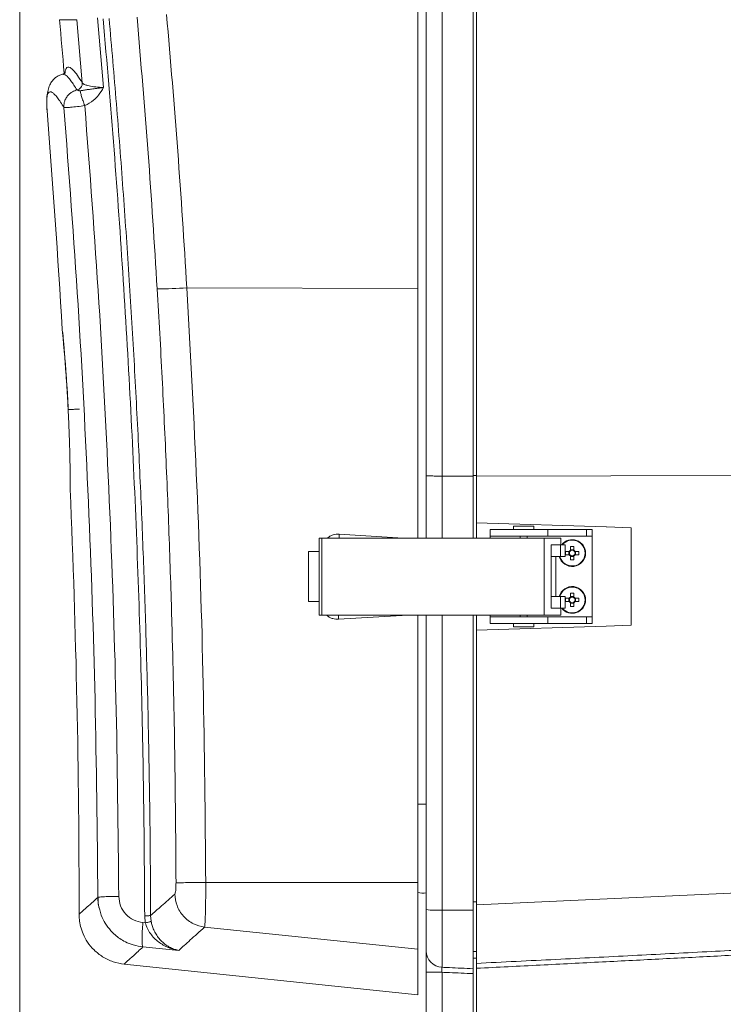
# Model space of a CAD drawing. Header units: millimetres. Extents: x 0 to 594, y 0 to 420.
# Tile 57 of 76: x 247 to 289, y 239 to 298. Entities that reach past the tile are written whole.
import ezdxf

# ---------------------------------------------------------------- set-up
doc = ezdxf.new("R2010")
doc.units = ezdxf.units.MM
doc.styles.add('SLDTEXTSTYLE1', font='TXT', dxfattribs={"width": 0.605})
doc.dimstyles.new('SLDDIMSTYLE1', dxfattribs={"dimtxt": 2.568319, "dimasz": 3.3, "dimexe": 0, "dimexo": 0.0625, "dimgap": 0.64208, "dimtad": 1, "dimdec": 0, "dimlfac": 5, "dimrnd": 1e-09, "dimzin": 12, "dimdsep": 46, "dimtxsty": 'SLDTEXTSTYLE1', "dimsah": 1, "dimcen": 0.09, "dimadec": 0, "dimazin": 3, "dimtfac": 1, "dimtdec": 1, "dimtofl": 0, "dimtmove": 0, "dimatfit": 3, "dimfxl": 1, "dimfrac": 2, "dimtolj": 1, "dimtzin": 12, "dimarcsym": 0})

# ---------------------------------------------------------------- blocks, each defined once
blk = doc.blocks.new('_D_6')
at = {"color": 7, "linetype": 'Continuous', "lineweight": 0}
for p, q in [((330.793, 372.004), (330.793, 209.104)), ((246.705, 327.56), (246.705, 209.104)), ((284.585, 214.636), (283.997, 214.636)), ((283.997, 214.636), (283.997, 210.692)), ((292.914, 214.636), (293.502, 214.636)), ((293.502, 214.636), (293.502, 210.692)), ((283.997, 210.692), (284.585, 210.692)), ((293.502, 210.692), (292.914, 210.692)), ((246.705, 210.104), (330.793, 210.104))]:
    blk.add_line(p, q, dxfattribs=at)
for points in [[(246.705, 210.104), (250.005, 209.604), (250.005, 210.604)], [(330.793, 210.104), (327.493, 210.604), (327.493, 209.604)]]:
    blk.add_solid(points, dxfattribs=at)
at = {"color": 7, "linetype": 'Continuous', "lineweight": 0, "char_height": 2.6458, "attachment_point": 1, "style": 'SLDTEXTSTYLE1'}
for s, insert in [('420', (285.81, 218.635)), ('16,6', (285.32, 214.103))]:
    blk.add_mtext(s, dxfattribs=dict(at, insert=insert))

msp = doc.modelspace()

# ---------------------------------------------------------------- linework, layer by layer
at = {"color": 7, "linetype": 'Continuous', "lineweight": 15}
for p, q in [((270.493, 342.604), (270.493, 282.107)), ((270.993, 270.926), (270.993, 342.604)), ((273.793, 270.901), (273.793, 342.604)), ((273.993, 341.695), (273.993, 270.904)), ((251.722, 294.113), (251.362, 298.281)), ((250.445, 294.389), (250.118, 298.166)), ((249.271, 294.908), (249.274, 294.907)), ((256.695, 282.148), (270.493, 282.107)), ((270.493, 267.204), (270.493, 282.107)), ((270.993, 267.204), (270.993, 270.926)), ((271.941, 270.903), (273.793, 270.901)), ((273.793, 267.204), (273.793, 270.901)), ((273.993, 270.904), (296.625, 270.947)), ((273.993, 270.904), (273.993, 268.112)), ((273.993, 268.112), (281.74, 267.864)), ((273.993, 267.204), (273.993, 268.112)), ((273.993, 268.112), (281.74, 267.864)), ((274.819, 267.304), (274.819, 267.704)), ((274.819, 267.704), (278.272, 267.704)), ((276.219, 267.904), (276.219, 267.704)), ((276.819, 267.904), (276.219, 267.904)), ((277.419, 267.904), (276.819, 267.904)), ((277.419, 267.704), (277.419, 267.904)), ((278.272, 267.304), (278.272, 267.704)), ((278.272, 267.704), (280.583, 267.704)), ((280.583, 267.704), (280.583, 267.304)), ((280.583, 267.704), (280.919, 267.704)), ((280.919, 267.704), (280.919, 267.304)), ((281.74, 267.864), (281.768, 267.863)), ((281.74, 267.864), (281.768, 267.863)), ((281.768, 267.863), (283.239, 267.816)), ((281.768, 267.863), (283.239, 267.816)), ((264.593, 267.204), (264.593, 262.604)), ((264.751, 267.204), (264.593, 267.204)), ((264.751, 267.204), (264.751, 262.604)), ((278.046, 267.204), (264.751, 267.204)), ((274.819, 267.304), (278.272, 267.304)), ((274.819, 267.204), (274.819, 267.304)), ((276.619, 267.304), (276.619, 267.204)), ((277.019, 267.204), (277.019, 267.304)), ((278.046, 262.604), (278.046, 267.204)), ((279.034, 267.204), (278.046, 267.204)), ((280.583, 267.304), (278.272, 267.304)), ((279.034, 266.804), (279.034, 267.204)), ((280.583, 267.304), (280.919, 267.304)), ((280.919, 267.304), (280.919, 262.504)), ((278.458, 263.004), (278.458, 266.804)), ((278.47, 266.804), (279.024, 266.804)), ((279.024, 266.104), (279.024, 266.804)), ((279.024, 266.804), (279.307, 266.804)), ((279.307, 266.804), (279.307, 266.104)), ((279.616, 266.701), (279.616, 266.478)), ((279.822, 266.501), (279.616, 266.501)), ((279.822, 266.478), (279.822, 266.701)), ((263.956, 266.404), (263.956, 263.404)), ((264.593, 266.404), (263.956, 266.404)), ((278.458, 266.104), (279.024, 266.104)), ((278.741, 263.704), (278.741, 266.104)), ((279.024, 266.104), (279.307, 266.104)), ((279.545, 266.407), (279.322, 266.407)), ((279.322, 266.201), (279.545, 266.201)), ((279.522, 266.407), (279.522, 266.201)), ((279.616, 266.131), (279.616, 265.907)), ((279.616, 266.108), (279.822, 266.108)), ((279.822, 265.907), (279.822, 266.131)), ((280.116, 266.407), (279.892, 266.407)), ((279.892, 266.201), (280.116, 266.201)), ((279.915, 266.201), (279.915, 266.407)), ((279.024, 263.704), (278.458, 263.704)), ((279.024, 263.004), (279.024, 263.704)), ((279.307, 263.704), (279.024, 263.704)), ((279.307, 263.704), (279.307, 263.004)), ((279.545, 263.607), (279.322, 263.607)), ((279.522, 263.607), (279.522, 263.401)), ((279.616, 263.901), (279.616, 263.678)), ((279.822, 263.701), (279.616, 263.701)), ((279.822, 263.678), (279.822, 263.901)), ((280.116, 263.607), (279.892, 263.607)), ((279.915, 263.401), (279.915, 263.607)), ((263.956, 263.404), (264.593, 263.404)), ((279.024, 263.004), (278.47, 263.004)), ((279.307, 263.004), (279.024, 263.004)), ((279.034, 262.604), (279.034, 263.004)), ((279.322, 263.401), (279.545, 263.401)), ((279.616, 263.331), (279.616, 263.107)), ((279.616, 263.308), (279.822, 263.308)), ((279.822, 263.107), (279.822, 263.331)), ((279.892, 263.401), (280.116, 263.401)), ((264.751, 262.604), (264.593, 262.604)), ((264.751, 262.604), (278.046, 262.604)), ((270.493, 246.632), (270.493, 262.604)), ((270.993, 245.003), (270.993, 262.604)), ((273.793, 244.964), (273.793, 262.604)), ((273.993, 261.692), (273.993, 262.604)), ((274.819, 262.504), (274.819, 262.604)), ((274.819, 262.104), (274.819, 262.504)), ((274.819, 262.504), (278.272, 262.504)), ((276.619, 262.604), (276.619, 262.504)), ((277.019, 262.504), (277.019, 262.604)), ((278.046, 262.604), (279.034, 262.604)), ((278.272, 262.104), (278.272, 262.504)), ((278.272, 262.504), (280.583, 262.504)), ((280.583, 262.504), (280.583, 262.104)), ((280.583, 262.504), (280.919, 262.504)), ((280.919, 262.504), (280.919, 262.104)), ((281.74, 261.941), (273.993, 261.692)), ((281.74, 261.941), (273.993, 261.692)), ((278.272, 262.104), (274.819, 262.104)), ((276.219, 262.104), (276.219, 261.904)), ((276.219, 261.904), (277.419, 261.904)), ((277.419, 261.904), (277.419, 262.104)), ((280.583, 262.104), (278.272, 262.104)), ((280.919, 262.104), (280.583, 262.104)), ((281.759, 261.941), (281.74, 261.941)), ((281.759, 261.941), (281.74, 261.941)), ((283.239, 261.989), (281.759, 261.941)), ((283.239, 261.989), (281.759, 261.941)), ((273.993, 261.692), (273.993, 245.289)), ((270.493, 246.632), (257.823, 246.623)), ((270.493, 246.632), (270.493, 242.633)), ((291.528, 246.103), (273.993, 245.289)), ((291.528, 246.103), (273.993, 245.289)), ((251.397, 245.737), (251.376, 245.733)), ((273.993, 241.791), (273.993, 245.289)), ((270.993, 242.54), (270.993, 245.003)), ((271.941, 244.967), (273.793, 244.964)), ((271.941, 244.967), (271.941, 241.558)), ((273.793, 241.477), (273.793, 244.964)), ((254.071, 244.231), (254.213, 244.217)), ((254.174, 244.634), (254.213, 244.217)), ((254.531, 244.653), (254.563, 244.305)), ((270.493, 242.633), (257.753, 243.963)), ((254.071, 242.777), (256.206, 242.57)), ((270.493, 242.633), (270.493, 239.904)), ((252.942, 241.749), (270.493, 239.904)), ((270.993, 231.474), (270.993, 241.259)), ((271.941, 241.262), (271.941, 231.45)), ((273.793, 231.353), (273.793, 241.183)), ((273.993, 241.499), (273.993, 231.446))]:
    msp.add_line(p, q, dxfattribs=at)
at = {"color": 8, "linetype": 'Continuous', "lineweight": 15}
for p, q in [((271.941, 342.604), (271.941, 270.903)), ((249.084, 298.166), (250.118, 298.166)), ((271.941, 270.903), (271.941, 267.204)), ((273.793, 270.933), (273.993, 270.933)), ((265.8, 267.434), (269.619, 267.204)), ((269.896, 262.604), (265.765, 262.352)), ((271.941, 262.604), (271.941, 244.967)), ((273.793, 245.464), (273.993, 245.464)), ((273.793, 242.51), (273.993, 242.499)), ((273.793, 242.103), (273.993, 242.103))]:
    msp.add_line(p, q, dxfattribs=at)
at = {"color": 7, "linetype": 'Continuous', "lineweight": 15}
for centre, radius, start, end in [((-347.744, 244.904), 599.2, 4.791978, 5.099689), ((-347.744, 244.904), 598, 3.331564, 4.585771), ((254.856, 307.432), 25.351, 270.15043, 274.16113), ((-347.744, 244.904), 598, 359.985573, 2.413994), ((279.719, 266.304), 0.8, 0, 141.31781), ((279.719, 266.304), 0.202, 120.68693, 149.31307), ((279.719, 263.827), 2.876, 87.94769, 92.05231), ((279.719, 266.304), 0.17, 52.7589, 127.2411), ((279.719, 266.304), 0.202, 30.68693, 59.31307), ((279.719, 266.304), 0.8, 194.47751, 0), ((282.196, 266.304), 2.876, 177.94769, 182.05231), ((279.719, 266.304), 0.202, 210.68693, 239.31307), ((279.719, 266.304), 0.17, 142.7589, 217.2411), ((279.719, 266.304), 0.17, 127.2411, 142.7589), ((279.719, 266.304), 0.17, 217.2411, 232.7589), ((279.719, 266.304), 0.17, 232.7589, 307.2411), ((279.719, 268.782), 2.876, 267.94769, 272.05231), ((279.719, 266.304), 0.17, 37.2411, 52.7589), ((279.719, 266.304), 0.17, 307.2411, 322.7589), ((279.719, 266.304), 0.202, 300.68693, 329.31307), ((279.719, 266.304), 0.17, 322.7589, 37.2411), ((277.241, 266.304), 2.876, 357.94769, 2.05231), ((279.719, 263.504), 0.8, 0, 165.52249), ((282.196, 263.504), 2.876, 177.94769, 182.05231), ((279.719, 263.504), 0.202, 120.68693, 149.31307), ((279.719, 263.504), 0.17, 142.7589, 217.2411), ((279.719, 263.504), 0.17, 127.2411, 142.7589), ((279.719, 261.027), 2.876, 87.94769, 92.05231), ((279.719, 263.504), 0.17, 52.7589, 127.2411), ((279.719, 263.504), 0.202, 30.68693, 59.31307), ((279.719, 263.504), 0.17, 37.2411, 52.7589), ((279.719, 263.504), 0.17, 322.7589, 37.2411), ((277.241, 263.504), 2.876, 357.94769, 2.05231), ((279.719, 263.504), 0.8, 218.68219, 0), ((279.719, 263.504), 0.202, 210.68693, 239.31307), ((279.719, 263.504), 0.17, 217.2411, 232.7589), ((279.719, 263.504), 0.17, 232.7589, 307.2411), ((279.719, 265.982), 2.876, 267.94769, 272.05231), ((279.719, 263.504), 0.17, 307.2411, 322.7589), ((279.719, 263.504), 0.202, 300.68693, 329.31307), ((270.815, 247.284), 1.292, 255.58158, 277.93499), ((271.713, 251.472), 6.509, 263.65624, 272.01151), ((271.984, 242.548), 0.991, 180.46299, 267.52223), ((271.712, 175.039), 66.224, 89.80202, 90.62194)]:
    msp.add_arc(centre, radius, start, end, dxfattribs=at)
at = {"color": 8, "linetype": 'Continuous', "lineweight": 15}
for centre, radius, start, end in [((279.719, 266.304), 0.771, 0, 139.55075), ((279.719, 266.304), 0.771, 195.04097, 0), ((279.719, 263.504), 0.771, 0, 164.95903), ((279.719, 263.504), 0.771, 220.44925, 0), ((260.585, 262.041), 5.189, 3.43911, 6.23438)]:
    msp.add_arc(centre, radius, start, end, dxfattribs=at)
at = {"color": 7, "linetype": 'Continuous', "lineweight": 15}
for points, knots in [([(252.049, 298.243), (252.197, 296.543), (252.493, 293.143), (252.885, 288.039), (253.237, 282.936), (253.546, 277.832), (253.811, 272.771), (254.029, 267.87), (254.202, 263.13), (254.337, 258.508), (254.437, 253.885), (254.506, 249.267), (254.523, 246.19), (254.531, 244.653)], [0, 0, 0, 0, 0.095377, 0.190715, 0.286016, 0.381281, 0.47651, 0.56929, 0.655488, 0.741675, 0.827853, 0.91402, 1, 1, 1, 1]), ([(253.716, 298.325), (253.946, 295.617), (254.407, 290.206), (254.751, 284.788), (254.922, 282.081)], [0, 0, 0, 0, 0.500488, 1, 1, 1, 1]), ([(255.484, 298.467), (255.716, 295.749), (256.178, 290.314), (256.523, 284.87), (256.695, 282.148)], [0, 0, 0, 0, 0.500002, 1, 1, 1, 1]), ([(251.694, 298.208), (251.918, 295.6), (252.364, 290.401), (252.909, 282.598), (253.36, 274.814), (253.711, 267.078), (253.963, 259.476), (254.125, 252.008), (254.158, 247.089), (254.174, 244.634)], [0, 0, 0, 0, 0.146306, 0.291708, 0.437251, 0.582209, 0.724762, 0.862627, 1, 1, 1, 1]), ([(249.283, 294.913), (249.204, 294.89), (249.03, 294.838), (248.824, 294.7), (248.638, 294.509), (248.491, 294.259), (248.387, 293.951), (248.328, 293.581), (248.312, 293.159), (248.335, 292.836), (248.346, 292.675)], [0, 0, 0, 0, 0.071293, 0.158538, 0.261714, 0.380776, 0.515677, 0.666373, 0.832835, 1, 1, 1, 1]), ([(249.41, 294.972), (249.407, 294.972), (249.4, 294.972), (249.35, 294.933), (249.297, 294.919), (249.271, 294.913)], [0, 0, 0, 0, 0.2700827, 0.6526088, 1, 1, 1, 1]), ([(250.445, 294.389), (250.443, 294.343), (250.441, 294.248), (250.373, 294.118), (250.266, 294.015), (250.176, 293.985), (250.132, 293.97)], [0, 0, 0, 0, 0.241855, 0.5, 0.758145, 1, 1, 1, 1]), ([(250.328, 293.925), (250.394, 293.934), (250.53, 293.953), (250.745, 293.988), (250.96, 294.017), (251.17, 294.043), (251.333, 294.063), (251.481, 294.081), (251.599, 294.096), (251.681, 294.107), (251.722, 294.113)], [0, 0, 0, 0, 0.167507, 0.345151, 0.532224, 0.64733, 0.779961, 0.850433, 0.925727, 1, 1, 1, 1]), ([(251.722, 294.113), (251.559, 294.124), (251.235, 294.145), (250.858, 294.209), (250.628, 294.273), (250.492, 294.333), (250.461, 294.369), (250.445, 294.389)], [0, 0, 0, 0, 0.248896, 0.498023, 0.693925, 0.833289, 1, 1, 1, 1]), ([(250.594, 293.038), (250.776, 293.131), (251.088, 293.29), (251.456, 293.679), (251.627, 293.958), (251.722, 294.113)], [0, 0, 0, 0, 0.384025, 0.656284, 1, 1, 1, 1]), ([(250.132, 293.97), (250.039, 293.94), (249.884, 293.891), (249.689, 293.752), (249.539, 293.595), (249.43, 293.407), (249.352, 293.182), (249.35, 293.021), (249.349, 292.925)], [0, 0, 0, 0, 0.2038639, 0.3405914, 0.4999604, 0.6592372, 0.795955, 1, 1, 1, 1]), ([(250.132, 293.97), (250.149, 293.957), (250.174, 293.938), (250.254, 293.923), (250.305, 293.924), (250.328, 293.925)], [0, 0, 0, 0, 0.563171, 0.807694, 1, 1, 1, 1]), ([(250.328, 293.925), (250.333, 293.887), (250.342, 293.809), (250.401, 293.593), (250.487, 293.328), (250.559, 293.133), (250.594, 293.038)], [0, 0, 0, 0, 0.243817, 0.500002, 0.756186, 1, 1, 1, 1]), ([(249.349, 292.925), (249.374, 292.922), (249.405, 292.918), (249.545, 292.922), (249.745, 292.933), (250.131, 292.968), (250.446, 293.016), (250.594, 293.038)], [0, 0, 0, 0, 0.240484, 0.284137, 0.504114, 0.765638, 1, 1, 1, 1]), ([(249.349, 292.925), (249.647, 288.995), (250.241, 281.143), (250.844, 269.348), (251.255, 257.545), (251.336, 249.672), (251.376, 245.733)], [0, 0, 0, 0, 0.250157, 0.499829, 0.749716, 1, 1, 1, 1]), ([(250.594, 293.038), (250.892, 289.109), (251.489, 281.249), (252.093, 269.44), (252.504, 257.621), (252.585, 249.74), (252.626, 245.798)], [0, 0, 0, 0, 0.249859, 0.49983, 0.749809, 1, 1, 1, 1]), ([(254.922, 282.081), (254.974, 281.196), (255.077, 279.427), (255.219, 276.772), (255.349, 274.12), (255.469, 271.469), (255.577, 268.819), (255.674, 266.171), (255.757, 263.619), (255.873, 259.523), (255.995, 253.883), (256.029, 249.03), (256.046, 246.604)], [0, 0, 0, 0, 0.074943, 0.149824, 0.224644, 0.299403, 0.374101, 0.448738, 0.523314, 0.589913, 0.795002, 1, 1, 1, 1]), ([(256.695, 282.148), (256.909, 278.204), (257.337, 270.317), (257.713, 258.472), (257.786, 250.573), (257.823, 246.623)], [0, 0, 0, 0, 0.333379, 0.666671, 1, 1, 1, 1]), ([(249.249, 279.657), (249.25, 279.637), (249.252, 279.572), (249.276, 279.511), (249.292, 279.468)], [0, 0, 0, 0, 0.305538, 1, 1, 1, 1]), ([(249.292, 279.458), (249.29, 279.452), (249.287, 279.437), (249.303, 279.224), (249.333, 278.867), (249.37, 278.436), (249.404, 278.01), (249.433, 277.654), (249.463, 277.255), (249.495, 276.812), (249.528, 276.328), (249.56, 275.81), (249.589, 275.319), (249.606, 275.005), (249.612, 274.875)], [0, 0, 0, 0, 0.130431, 0.279653, 0.421045, 0.554651, 0.618609, 0.680679, 0.740862, 0.799171, 0.855609, 0.910084, 0.96256, 1, 1, 1, 1]), ([(271.941, 270.903), (271.829, 270.903), (271.606, 270.904), (271.316, 270.909), (271.102, 270.915), (271.01, 270.921), (270.994, 270.925), (270.993, 270.926), (270.993, 270.926)], [0, 0, 0, 0, 0.222063, 0.444126, 0.666199, 0.888289, 0.988413, 1, 1, 1, 1]), ([(256.046, 246.604), (256.045, 246.522), (256.044, 246.357), (256.028, 246.143), (256.005, 245.986), (255.986, 245.952), (255.976, 245.934)], [0, 0, 0, 0, 0.248078, 0.498599, 0.749935, 1, 1, 1, 1]), ([(257.823, 246.623), (257.605, 246.622), (257.159, 246.62), (256.595, 246.615), (256.186, 246.609), (256.092, 246.606), (256.046, 246.604)], [0, 0, 0, 0, 0.246214, 0.504701, 0.760632, 1, 1, 1, 1]), ([(257.823, 246.623), (257.823, 246.461), (257.823, 246.137), (257.819, 245.72), (257.815, 245.377), (257.81, 245.098), (257.804, 244.844), (257.797, 244.617), (257.79, 244.415), (257.78, 244.221), (257.768, 244.047), (257.758, 243.992), (257.753, 243.963)], [0, 0, 0, 0, 0.124766, 0.249786, 0.330994, 0.41435, 0.49985, 0.578099, 0.661479, 0.749983, 0.866638, 1, 1, 1, 1]), ([(255.976, 245.934), (255.702, 245.691), (255.153, 245.204), (254.738, 244.837), (254.531, 244.653)], [0, 0, 0, 0, 0.500731, 1, 1, 1, 1]), ([(257.753, 243.963), (257.525, 244.012), (257.175, 244.089), (256.765, 244.352), (256.487, 244.606), (256.262, 244.91), (256.042, 245.345), (256.002, 245.702), (255.976, 245.934)], [0, 0, 0, 0, 0.240718, 0.368961, 0.499557, 0.630215, 0.758642, 1, 1, 1, 1]), ([(251.376, 245.733), (251.382, 245.55), (251.39, 245.298), (251.465, 245.059), (251.486, 244.993)], [0, 0, 0, 0, 0.725251, 1, 1, 1, 1]), ([(251.386, 245.763), (251.386, 245.543), (251.386, 245.28), (251.472, 245.034), (251.486, 244.993)], [0, 0, 0, 0, 0.8358936, 1, 1, 1, 1]), ([(252.626, 245.798), (252.648, 245.605), (252.691, 245.217), (253.019, 244.717), (253.492, 244.349), (253.878, 244.27), (254.071, 244.231)], [0, 0, 0, 0, 0.24691, 0.496505, 0.748295, 1, 1, 1, 1]), ([(250.256, 244.757), (250.259, 244.642), (250.265, 244.388), (250.341, 243.98), (250.494, 243.524), (250.755, 243.042), (251.142, 242.572), (251.657, 242.166), (252.277, 241.861), (252.736, 241.785), (252.966, 241.746)], [0, 0, 0, 0, 0.078223, 0.171022, 0.279024, 0.402137, 0.539141, 0.687371, 0.842704, 1, 1, 1, 1]), ([(254.071, 244.231), (254.056, 244.059), (254.024, 243.702), (254.01, 243.226), (254.024, 242.879), (254.056, 242.81), (254.071, 242.777)], [0, 0, 0, 0, 0.240617, 0.5, 0.759383, 1, 1, 1, 1]), ([(254.174, 244.634), (254.218, 244.635), (254.309, 244.636), (254.424, 244.641), (254.507, 244.646), (254.523, 244.651), (254.531, 244.653)], [0, 0, 0, 0, 0.242207, 0.499808, 0.757515, 1, 1, 1, 1]), ([(254.213, 244.217), (254.256, 244.226), (254.346, 244.243), (254.458, 244.269), (254.539, 244.292), (254.555, 244.301), (254.563, 244.305)], [0, 0, 0, 0, 0.242407, 0.500063, 0.757685, 1, 1, 1, 1]), ([(254.213, 244.217), (254.25, 244.103), (254.325, 243.873), (254.578, 243.46), (254.994, 243.047), (255.576, 242.712), (255.995, 242.618), (256.206, 242.57)], [0, 0, 0, 0, 0.120693, 0.243482, 0.492689, 0.745626, 1, 1, 1, 1]), ([(254.563, 244.305), (254.581, 244.222), (254.619, 244.048), (254.717, 243.788), (254.854, 243.525), (255.034, 243.27), (255.258, 243.034), (255.491, 242.855), (255.732, 242.719), (255.961, 242.624), (256.127, 242.588), (256.206, 242.57)], [0, 0, 0, 0, 0.084668, 0.178168, 0.281785, 0.397163, 0.524993, 0.666694, 0.764832, 0.888284, 1, 1, 1, 1]), ([(257.753, 243.963), (257.455, 243.694), (256.859, 243.158), (256.423, 242.766), (256.206, 242.57)], [0, 0, 0, 0, 0.5007255, 1, 1, 1, 1]), ([(270.993, 241.259), (270.993, 241.405), (270.993, 241.697), (270.993, 242.087), (270.993, 242.383), (270.993, 242.504), (270.993, 242.536), (270.993, 242.54)], [0, 0, 0, 0, 0.242877, 0.485766, 0.728397, 0.970994, 1, 1, 1, 1]), ([(273.993, 241.791), (275.578, 241.871), (278.693, 242.026), (283.282, 242.258), (287.704, 242.484), (290.597, 242.633), (292.016, 242.706)], [0, 0, 0, 0, 0.263849, 0.518465, 0.763849, 1, 1, 1, 1]), ([(273.993, 241.499), (275.266, 241.563), (277.776, 241.689), (281.489, 241.877), (285.095, 242.061), (288.594, 242.242), (290.892, 242.361), (292.023, 242.42)], [0, 0, 0, 0, 0.211781, 0.417671, 0.617671, 0.811781, 1, 1, 1, 1]), ([(273.993, 241.499), (273.993, 241.534), (273.993, 241.568), (273.993, 241.633), (273.993, 241.663), (273.993, 241.716), (273.993, 241.739), (273.993, 241.774), (273.993, 241.786), (273.993, 241.792)], [0, 0, 0, 0, 0.25, 0.25, 0.5, 0.5, 0.75, 0.75, 1, 1, 1, 1]), ([(271.941, 241.558), (271.94, 241.557), (271.935, 241.55), (271.927, 241.523), (271.924, 241.454), (271.928, 241.364), (271.937, 241.296), (271.941, 241.262)], [0, 0, 0, 0, 0.029301, 0.27268, 0.51415, 0.756008, 1, 1, 1, 1]), ([(271.941, 241.558), (272.088, 241.552), (272.705, 241.524), (273.323, 241.498), (273.793, 241.477)], [0, 0, 0, 0, 0.237791, 1, 1, 1, 1]), ([(273.793, 241.183), (273.323, 241.203), (272.705, 241.229), (272.088, 241.256), (271.941, 241.262)], [0, 0, 0, 0, 0.762208, 1, 1, 1, 1]), ([(273.793, 241.477), (273.793, 241.467), (273.793, 241.447), (273.793, 241.378), (273.793, 241.288), (273.793, 241.218), (273.793, 241.183)], [0, 0, 0, 0, 0.246552, 0.493115, 0.739426, 1, 1, 1, 1])]:
    msp.add_open_spline(points, degree=3, knots=knots, dxfattribs=at)
at = {"color": 8, "linetype": 'Continuous', "lineweight": 15}
for points, knots in [([(250.445, 294.389), (250.346, 294.547), (250.148, 294.862), (249.909, 295.159), (249.716, 295.324), (249.572, 295.355), (249.474, 295.259), (249.426, 295.119), (249.417, 294.99), (249.415, 294.963)], [0, 0, 0, 0, 0.167383, 0.334211, 0.498526, 0.6584, 0.812976, 0.960249, 1, 1, 1, 1]), ([(249.274, 294.907), (249.336, 294.899), (249.463, 294.883), (249.749, 294.571), (250.004, 294.17), (250.132, 293.97)], [0, 0, 0, 0, 0.325993, 0.663008, 1, 1, 1, 1]), ([(248.342, 292.715), (248.338, 292.772), (248.328, 292.9), (248.318, 293.113), (248.318, 293.342), (248.335, 293.549), (248.369, 293.709), (248.428, 293.823), (248.516, 293.873), (248.639, 293.836), (248.788, 293.714), (248.958, 293.518), (249.143, 293.26), (249.28, 293.036), (249.349, 292.925)], [0, 0, 0, 0, 0.03965, 0.089985, 0.168997, 0.247942, 0.326861, 0.412753, 0.515312, 0.618517, 0.720765, 0.818925, 0.910144, 1, 1, 1, 1]), ([(249.246, 279.656), (249.246, 279.657), (249.246, 279.659), (249.257, 279.539), (249.278, 279.325), (249.307, 279.026), (249.34, 278.664), (249.374, 278.273), (249.407, 277.875), (249.437, 277.491), (249.467, 277.079), (249.498, 276.645), (249.527, 276.196), (249.555, 275.745), (249.58, 275.304), (249.595, 275.014), (249.602, 274.874)], [0, 0, 0, 0, 0.079606, 0.202135, 0.316909, 0.4208, 0.516123, 0.603914, 0.665264, 0.722965, 0.77733, 0.828313, 0.876024, 0.920549, 0.961608, 1, 1, 1, 1]), ([(249.602, 274.874), (249.608, 274.746), (249.621, 274.48), (249.639, 274.073), (249.656, 273.656), (249.671, 273.236), (249.684, 272.825), (249.695, 272.431), (249.704, 272.058), (249.712, 271.667), (249.718, 271.276), (249.722, 270.906), (249.724, 270.591), (249.725, 270.336), (249.726, 270.161), (249.726, 270.075), (249.726, 270.088), (249.726, 270.092)], [0, 0, 0, 0, 0.035131, 0.072683, 0.113386, 0.156738, 0.203291, 0.252542, 0.305102, 0.360883, 0.440523, 0.52655, 0.619342, 0.721092, 0.832141, 0.951371, 1, 1, 1, 1]), ([(249.613, 274.875), (249.623, 274.875), (249.644, 274.876), (249.711, 274.88), (249.803, 274.884), (249.916, 274.89), (250.038, 274.896), (250.161, 274.902), (250.241, 274.906), (250.279, 274.908)], [0, 0, 0, 0, 0.136568, 0.286194, 0.438389, 0.589214, 0.734936, 0.872537, 1, 1, 1, 1]), ([(265.105, 267.204), (265.15, 267.243), (265.246, 267.325), (265.481, 267.426), (265.674, 267.431), (265.8, 267.434)], [0, 0, 0, 0, 0.236457, 0.502022, 1, 1, 1, 1]), ([(265.782, 267.204), (265.784, 267.229), (265.792, 267.301), (265.797, 267.381), (265.8, 267.434)], [0, 0, 0, 0, 0.341352, 1, 1, 1, 1]), ([(265.765, 262.352), (265.646, 262.354), (265.461, 262.357), (265.233, 262.456), (265.11, 262.533), (265.063, 262.595), (265.056, 262.604)], [0, 0, 0, 0, 0.4533002, 0.7039881, 0.9536313, 1, 1, 1, 1]), ([(270.993, 251.304), (270.901, 251.304), (270.731, 251.304), (270.568, 251.304), (270.493, 251.304)], [0, 0, 0, 0, 0.546162, 1, 1, 1, 1]), ([(251.376, 245.733), (251.18, 245.558), (250.788, 245.208), (250.44, 244.897), (250.261, 244.738), (250.274, 244.75), (250.279, 244.754)], [0, 0, 0, 0, 0.286166, 0.5719, 0.857322, 1, 1, 1, 1]), ([(252.626, 245.798), (252.474, 245.796), (252.158, 245.791), (251.757, 245.776), (251.476, 245.757), (251.421, 245.743), (251.397, 245.737)], [0, 0, 0, 0, 0.248596, 0.51637, 0.787887, 1, 1, 1, 1]), ([(251.486, 244.993), (251.514, 244.884), (251.587, 244.6), (251.811, 244.174), (252.099, 243.787), (252.403, 243.49), (252.693, 243.267), (253.056, 243.056), (253.514, 242.866), (253.877, 242.808), (254.071, 242.777)], [0, 0, 0, 0, 0.093684, 0.242, 0.394712, 0.491853, 0.592594, 0.696905, 0.838211, 1, 1, 1, 1]), ([(254.071, 242.777), (253.873, 242.597), (253.478, 242.237), (253.127, 241.917), (252.947, 241.754), (252.961, 241.766), (252.965, 241.77)], [0, 0, 0, 0, 0.286208, 0.571894, 0.857331, 1, 1, 1, 1])]:
    msp.add_open_spline(points, degree=3, knots=knots, dxfattribs=at)
at = {"color": 7, "linetype": 'Continuous', "lineweight": 15}
for points in [[(283.239, 261.989), (283.239, 264.051), (283.239, 265.752), (283.239, 267.815)], [(283.239, 267.812), (283.239, 265.872), (283.239, 263.931), (283.239, 261.991)]]:
    msp.add_open_spline(points, degree=3, dxfattribs=at)

# ---------------------------------------------------------------- dimensions: what is measured, and where the dimension line sits
at = {"color": 7, "linetype": 'Continuous', "lineweight": 0}
dim = msp.add_linear_dim(base=(330.793, 210.104), p1=(246.705, 327.56), p2=(330.793, 372.004), dimstyle='SLDDIMSTYLE1', dxfattribs=at)
dim.commit()
dim.dimension.update_dxf_attribs({"geometry": '_D_6', "text_midpoint": (288.749, 210.104), "dimtype": 160})

doc.saveas('drawing.dxf')
